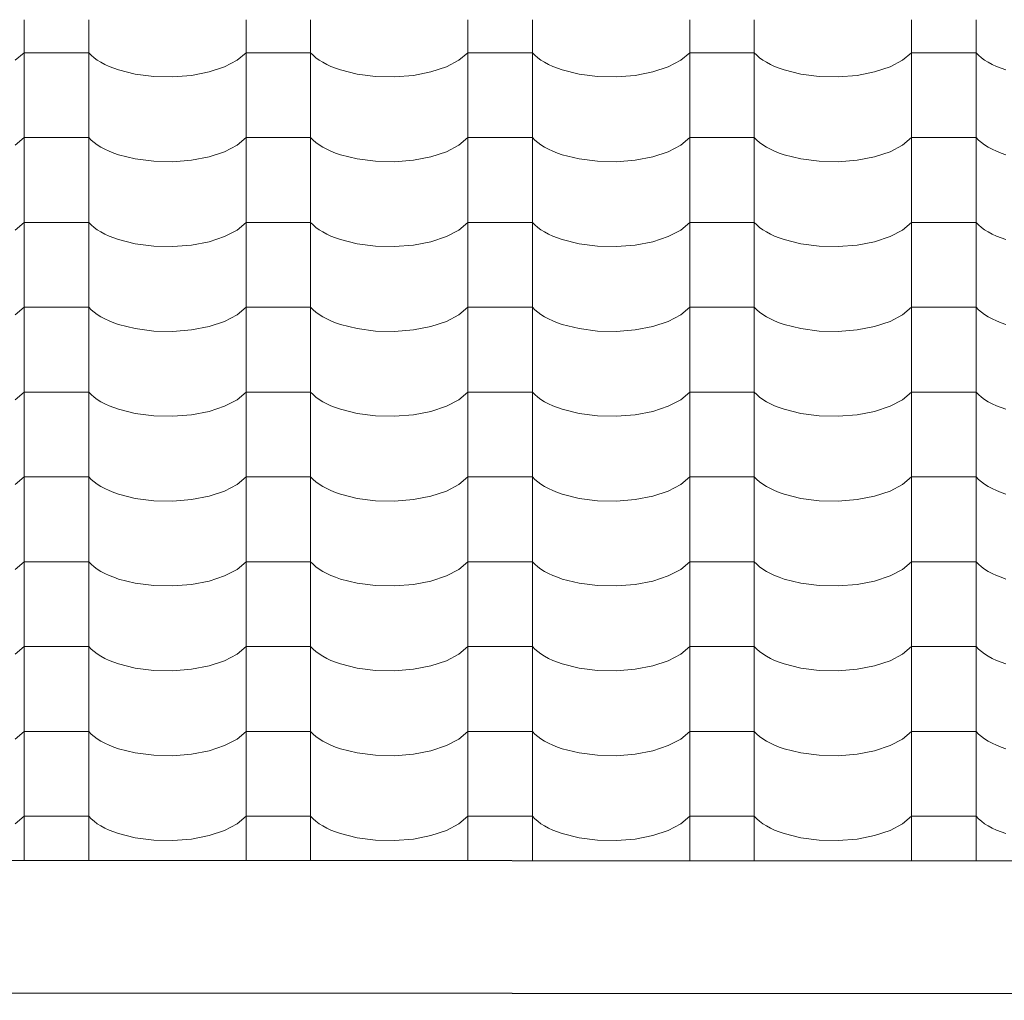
# Model space of a CAD drawing. Header units: millimetres. Extents: x -36478 to 31050, y -14815 to 11827.
# Tile 90 of 256: x -17560 to -16828, y 6985 to 7715. Entities that reach past the tile are written whole.
import ezdxf

# ---------------------------------------------------------------- set-up
doc = ezdxf.new("R2010")
doc.units = ezdxf.units.MM
doc.header["$MEASUREMENT"] = 0
doc.linetypes.add('Wipeout_Contour', pattern=[1000, 0, -1000])
doc.layers.add('Nové_Konstrukce - střechy a skořepiny', color=7, linetype='Continuous')
doc.layers.add('Nové_Výplně - Povrchové', color=7, linetype='Continuous')

# ---------------------------------------------------------------- blocks, each defined once
blk = doc.blocks.new('*X13')
at = {"layer": 'Nové_Výplně - Povrchové', "color": 21, "linetype": 'Continuous', "lineweight": 20, "true_color": 0xffaaaa}
for p, q in [((-17556.72, 7714.67), (-17556.72, 7651.79)), ((-17508.69, 7714.67), (-17508.69, 7651.79)), ((-17391.72, 7714.67), (-17391.72, 7651.79)), ((-17343.69, 7714.67), (-17343.69, 7651.79)), ((-17226.72, 7714.67), (-17226.72, 7651.79)), ((-17178.69, 7714.67), (-17178.69, 7651.79)), ((-17061.72, 7714.67), (-17061.72, 7651.79)), ((-17013.69, 7714.67), (-17013.69, 7651.79)), ((-16896.72, 7714.67), (-16896.72, 7651.79)), ((-16848.69, 7714.67), (-16848.69, 7651.79)), ((-17563.39, 7684.45), (-17556.72, 7690.14)), ((-17532.71, 7690.14), (-17556.72, 7690.14)), ((-17508.69, 7690.14), (-17532.71, 7690.14)), ((-17508.69, 7690.14), (-17506.86, 7688.25)), ((-17398.39, 7684.45), (-17391.72, 7690.14)), ((-17367.71, 7690.14), (-17391.72, 7690.14)), ((-17343.69, 7690.14), (-17367.71, 7690.14)), ((-17343.69, 7690.14), (-17341.86, 7688.25)), ((-17233.39, 7684.45), (-17226.72, 7690.14)), ((-17202.71, 7690.14), (-17226.72, 7690.14)), ((-17178.69, 7690.14), (-17202.71, 7690.14)), ((-17178.69, 7690.14), (-17176.86, 7688.25)), ((-17068.39, 7684.45), (-17061.72, 7690.14)), ((-17037.71, 7690.14), (-17061.72, 7690.14)), ((-17013.69, 7690.14), (-17037.71, 7690.14)), ((-17013.69, 7690.14), (-17011.86, 7688.25)), ((-16903.39, 7684.45), (-16896.72, 7690.14)), ((-16872.71, 7690.14), (-16896.72, 7690.14)), ((-16848.69, 7690.14), (-16872.71, 7690.14)), ((-16848.69, 7690.14), (-16846.86, 7688.25)), ((-17506.86, 7688.25), (-17504.74, 7686.42)), ((-17504.74, 7686.42), (-17502.34, 7684.66)), ((-17502.34, 7684.66), (-17499.65, 7682.99)), ((-17499.65, 7682.99), (-17496.71, 7681.41)), ((-17407.7, 7679.59), (-17398.39, 7684.45)), ((-17341.86, 7688.25), (-17339.74, 7686.42)), ((-17339.74, 7686.42), (-17337.34, 7684.66)), ((-17337.34, 7684.66), (-17334.65, 7682.99)), ((-17334.65, 7682.99), (-17331.71, 7681.41)), ((-17242.7, 7679.59), (-17233.39, 7684.45)), ((-17176.86, 7688.25), (-17174.74, 7686.42)), ((-17174.74, 7686.42), (-17172.34, 7684.66)), ((-17172.34, 7684.66), (-17169.65, 7682.99)), ((-17169.65, 7682.99), (-17166.71, 7681.41)), ((-17077.7, 7679.59), (-17068.39, 7684.45)), ((-17011.86, 7688.25), (-17009.74, 7686.42)), ((-17009.74, 7686.42), (-17007.34, 7684.66)), ((-17007.34, 7684.66), (-17004.65, 7682.99)), ((-17004.65, 7682.99), (-17001.71, 7681.41)), ((-16912.7, 7679.59), (-16903.39, 7684.45)), ((-16846.86, 7688.25), (-16844.74, 7686.42)), ((-16844.74, 7686.42), (-16842.34, 7684.66)), ((-16842.34, 7684.66), (-16839.65, 7682.99)), ((-16839.65, 7682.99), (-16836.71, 7681.41)), ((-17496.71, 7681.41), (-17493.53, 7679.93)), ((-17493.53, 7679.93), (-17490.12, 7678.56)), ((-17490.12, 7678.56), (-17486.5, 7677.31)), ((-17486.5, 7677.31), (-17474.05, 7674.21)), ((-17432.24, 7673.27), (-17419.18, 7675.79)), ((-17419.18, 7675.79), (-17407.7, 7679.59)), ((-17331.71, 7681.41), (-17328.53, 7679.93)), ((-17328.53, 7679.93), (-17325.12, 7678.56)), ((-17325.12, 7678.56), (-17321.5, 7677.31)), ((-17321.5, 7677.31), (-17309.05, 7674.21)), ((-17267.24, 7673.27), (-17254.18, 7675.79)), ((-17254.18, 7675.79), (-17242.7, 7679.59)), ((-17166.71, 7681.41), (-17163.53, 7679.93)), ((-17163.53, 7679.93), (-17160.12, 7678.56)), ((-17160.12, 7678.56), (-17156.5, 7677.31)), ((-17156.5, 7677.31), (-17144.05, 7674.21)), ((-17102.24, 7673.27), (-17089.18, 7675.79)), ((-17089.18, 7675.79), (-17077.7, 7679.59)), ((-17001.71, 7681.41), (-16998.53, 7679.93)), ((-16998.53, 7679.93), (-16995.12, 7678.56)), ((-16995.12, 7678.56), (-16991.5, 7677.31)), ((-16991.5, 7677.31), (-16979.05, 7674.21)), ((-16937.24, 7673.27), (-16924.18, 7675.79)), ((-16924.18, 7675.79), (-16912.7, 7679.59)), ((-16836.71, 7681.41), (-16833.53, 7679.93)), ((-16833.53, 7679.93), (-16830.12, 7678.56)), ((-16830.12, 7678.56), (-16826.5, 7677.31)), ((-17474.05, 7674.21), (-17460.39, 7672.45)), ((-17460.39, 7672.45), (-17446.21, 7672.13)), ((-17446.21, 7672.13), (-17432.24, 7673.27)), ((-17309.05, 7674.21), (-17295.39, 7672.45)), ((-17295.39, 7672.45), (-17281.21, 7672.13)), ((-17281.21, 7672.13), (-17267.24, 7673.27)), ((-17144.05, 7674.21), (-17130.39, 7672.45)), ((-17130.39, 7672.45), (-17116.21, 7672.13)), ((-17116.21, 7672.13), (-17102.24, 7673.27)), ((-16979.05, 7674.21), (-16965.39, 7672.45)), ((-16965.39, 7672.45), (-16951.21, 7672.13)), ((-16951.21, 7672.13), (-16937.24, 7673.27)), ((-17556.72, 7651.57), (-17556.72, 7588.69)), ((-17508.69, 7651.57), (-17508.69, 7588.69)), ((-17391.72, 7651.57), (-17391.72, 7588.69)), ((-17343.69, 7651.57), (-17343.69, 7588.69)), ((-17226.72, 7651.57), (-17226.72, 7588.69)), ((-17178.69, 7651.57), (-17178.69, 7588.69)), ((-17061.72, 7651.57), (-17061.72, 7588.69)), ((-17013.69, 7651.57), (-17013.69, 7588.69)), ((-16896.72, 7651.57), (-16896.72, 7588.69)), ((-16848.69, 7651.57), (-16848.69, 7588.69)), ((-17563.39, 7621.35), (-17556.72, 7627.04)), ((-17532.71, 7627.04), (-17556.72, 7627.04)), ((-17508.69, 7627.04), (-17532.71, 7627.04)), ((-17508.69, 7627.04), (-17506.86, 7625.14)), ((-17506.86, 7625.14), (-17504.74, 7623.31)), ((-17398.39, 7621.35), (-17391.72, 7627.04)), ((-17367.71, 7627.04), (-17391.72, 7627.04)), ((-17343.69, 7627.04), (-17367.71, 7627.04)), ((-17343.69, 7627.04), (-17341.86, 7625.14)), ((-17341.86, 7625.14), (-17339.74, 7623.31)), ((-17233.39, 7621.35), (-17226.72, 7627.04)), ((-17202.71, 7627.04), (-17226.72, 7627.04)), ((-17178.69, 7627.04), (-17202.71, 7627.04)), ((-17178.69, 7627.04), (-17176.86, 7625.14)), ((-17176.86, 7625.14), (-17174.74, 7623.31)), ((-17068.39, 7621.35), (-17061.72, 7627.04)), ((-17037.71, 7627.04), (-17061.72, 7627.04)), ((-17013.69, 7627.04), (-17037.71, 7627.04)), ((-17013.69, 7627.04), (-17011.86, 7625.14)), ((-17011.86, 7625.14), (-17009.74, 7623.31)), ((-16903.39, 7621.35), (-16896.72, 7627.04)), ((-16872.71, 7627.04), (-16896.72, 7627.04)), ((-16848.69, 7627.04), (-16872.71, 7627.04)), ((-16848.69, 7627.04), (-16846.86, 7625.14)), ((-16846.86, 7625.14), (-16844.74, 7623.31)), ((-17504.74, 7623.31), (-17502.34, 7621.56)), ((-17502.34, 7621.56), (-17499.65, 7619.89)), ((-17499.65, 7619.89), (-17496.71, 7618.31)), ((-17496.71, 7618.31), (-17493.53, 7616.83)), ((-17493.53, 7616.83), (-17490.12, 7615.46)), ((-17419.18, 7612.69), (-17407.7, 7616.48)), ((-17407.7, 7616.48), (-17398.39, 7621.35)), ((-17339.74, 7623.31), (-17337.34, 7621.56)), ((-17337.34, 7621.56), (-17334.65, 7619.89)), ((-17334.65, 7619.89), (-17331.71, 7618.31)), ((-17331.71, 7618.31), (-17328.53, 7616.83)), ((-17328.53, 7616.83), (-17325.12, 7615.46)), ((-17254.18, 7612.69), (-17242.7, 7616.48)), ((-17242.7, 7616.48), (-17233.39, 7621.35)), ((-17174.74, 7623.31), (-17172.34, 7621.56)), ((-17172.34, 7621.56), (-17169.65, 7619.89)), ((-17169.65, 7619.89), (-17166.71, 7618.31)), ((-17166.71, 7618.31), (-17163.53, 7616.83)), ((-17163.53, 7616.83), (-17160.12, 7615.46)), ((-17089.18, 7612.69), (-17077.7, 7616.48)), ((-17077.7, 7616.48), (-17068.39, 7621.35)), ((-17009.74, 7623.31), (-17007.34, 7621.56)), ((-17007.34, 7621.56), (-17004.65, 7619.89)), ((-17004.65, 7619.89), (-17001.71, 7618.31)), ((-17001.71, 7618.31), (-16998.53, 7616.83)), ((-16998.53, 7616.83), (-16995.12, 7615.46)), ((-16924.18, 7612.69), (-16912.7, 7616.48)), ((-16912.7, 7616.48), (-16903.39, 7621.35)), ((-16844.74, 7623.31), (-16842.34, 7621.56)), ((-16842.34, 7621.56), (-16839.65, 7619.89)), ((-16839.65, 7619.89), (-16836.71, 7618.31)), ((-16836.71, 7618.31), (-16833.53, 7616.83)), ((-16833.53, 7616.83), (-16830.12, 7615.46)), ((-17490.12, 7615.46), (-17486.5, 7614.2)), ((-17486.5, 7614.2), (-17474.05, 7611.1)), ((-17474.05, 7611.1), (-17460.39, 7609.35)), ((-17460.39, 7609.35), (-17446.21, 7609.03)), ((-17446.21, 7609.03), (-17432.24, 7610.16)), ((-17432.24, 7610.16), (-17419.18, 7612.69)), ((-17325.12, 7615.46), (-17321.5, 7614.2)), ((-17321.5, 7614.2), (-17309.05, 7611.1)), ((-17309.05, 7611.1), (-17295.39, 7609.35)), ((-17295.39, 7609.35), (-17281.21, 7609.03)), ((-17281.21, 7609.03), (-17267.24, 7610.16)), ((-17267.24, 7610.16), (-17254.18, 7612.69)), ((-17160.12, 7615.46), (-17156.5, 7614.2)), ((-17156.5, 7614.2), (-17144.05, 7611.1)), ((-17144.05, 7611.1), (-17130.39, 7609.35)), ((-17130.39, 7609.35), (-17116.21, 7609.03)), ((-17116.21, 7609.03), (-17102.24, 7610.16)), ((-17102.24, 7610.16), (-17089.18, 7612.69)), ((-16995.12, 7615.46), (-16991.5, 7614.2)), ((-16991.5, 7614.2), (-16979.05, 7611.1)), ((-16979.05, 7611.1), (-16965.39, 7609.35)), ((-16965.39, 7609.35), (-16951.21, 7609.03)), ((-16951.21, 7609.03), (-16937.24, 7610.16)), ((-16937.24, 7610.16), (-16924.18, 7612.69)), ((-16830.12, 7615.46), (-16826.5, 7614.2)), ((-17556.72, 7588.46), (-17556.72, 7525.59)), ((-17508.69, 7588.46), (-17508.69, 7525.59)), ((-17391.72, 7588.46), (-17391.72, 7525.59)), ((-17343.69, 7588.46), (-17343.69, 7525.59)), ((-17226.72, 7588.46), (-17226.72, 7525.59)), ((-17178.69, 7588.46), (-17178.69, 7525.59)), ((-17061.72, 7588.46), (-17061.72, 7525.59)), ((-17013.69, 7588.46), (-17013.69, 7525.59)), ((-16896.72, 7588.46), (-16896.72, 7525.59)), ((-16848.69, 7588.46), (-16848.69, 7525.59)), ((-17563.39, 7558.24), (-17556.72, 7563.93)), ((-17532.71, 7563.93), (-17556.72, 7563.93)), ((-17508.69, 7563.93), (-17532.71, 7563.93)), ((-17508.69, 7563.93), (-17506.86, 7562.04)), ((-17506.86, 7562.04), (-17504.74, 7560.21)), ((-17504.74, 7560.21), (-17502.34, 7558.45)), ((-17502.34, 7558.45), (-17499.65, 7556.78)), ((-17407.7, 7553.38), (-17398.39, 7558.24)), ((-17398.39, 7558.24), (-17391.72, 7563.93)), ((-17367.71, 7563.93), (-17391.72, 7563.93)), ((-17343.69, 7563.93), (-17367.71, 7563.93)), ((-17343.69, 7563.93), (-17341.86, 7562.04)), ((-17341.86, 7562.04), (-17339.74, 7560.21)), ((-17339.74, 7560.21), (-17337.34, 7558.45)), ((-17337.34, 7558.45), (-17334.65, 7556.78)), ((-17242.7, 7553.38), (-17233.39, 7558.24)), ((-17233.39, 7558.24), (-17226.72, 7563.93)), ((-17202.71, 7563.93), (-17226.72, 7563.93)), ((-17178.69, 7563.93), (-17202.71, 7563.93)), ((-17178.69, 7563.93), (-17176.86, 7562.04)), ((-17176.86, 7562.04), (-17174.74, 7560.21)), ((-17174.74, 7560.21), (-17172.34, 7558.45)), ((-17172.34, 7558.45), (-17169.65, 7556.78)), ((-17077.7, 7553.38), (-17068.39, 7558.24)), ((-17068.39, 7558.24), (-17061.72, 7563.93)), ((-17037.71, 7563.93), (-17061.72, 7563.93)), ((-17013.69, 7563.93), (-17037.71, 7563.93)), ((-17013.69, 7563.93), (-17011.86, 7562.04)), ((-17011.86, 7562.04), (-17009.74, 7560.21)), ((-17009.74, 7560.21), (-17007.34, 7558.45)), ((-17007.34, 7558.45), (-17004.65, 7556.78)), ((-16912.7, 7553.38), (-16903.39, 7558.24)), ((-16903.39, 7558.24), (-16896.72, 7563.93)), ((-16872.71, 7563.93), (-16896.72, 7563.93)), ((-16848.69, 7563.93), (-16872.71, 7563.93)), ((-16848.69, 7563.93), (-16846.86, 7562.04)), ((-16846.86, 7562.04), (-16844.74, 7560.21)), ((-16844.74, 7560.21), (-16842.34, 7558.45)), ((-16842.34, 7558.45), (-16839.65, 7556.78)), ((-17499.65, 7556.78), (-17496.71, 7555.2)), ((-17496.71, 7555.2), (-17493.53, 7553.72)), ((-17493.53, 7553.72), (-17490.12, 7552.35)), ((-17490.12, 7552.35), (-17486.5, 7551.1)), ((-17486.5, 7551.1), (-17474.05, 7548)), ((-17419.18, 7549.58), (-17407.7, 7553.38)), ((-17334.65, 7556.78), (-17331.71, 7555.2)), ((-17331.71, 7555.2), (-17328.53, 7553.72)), ((-17328.53, 7553.72), (-17325.12, 7552.35)), ((-17325.12, 7552.35), (-17321.5, 7551.1)), ((-17321.5, 7551.1), (-17309.05, 7548)), ((-17254.18, 7549.58), (-17242.7, 7553.38)), ((-17169.65, 7556.78), (-17166.71, 7555.2)), ((-17166.71, 7555.2), (-17163.53, 7553.72)), ((-17163.53, 7553.72), (-17160.12, 7552.35)), ((-17160.12, 7552.35), (-17156.5, 7551.1)), ((-17156.5, 7551.1), (-17144.05, 7548)), ((-17089.18, 7549.58), (-17077.7, 7553.38)), ((-17004.65, 7556.78), (-17001.71, 7555.2)), ((-17001.71, 7555.2), (-16998.53, 7553.72)), ((-16998.53, 7553.72), (-16995.12, 7552.35)), ((-16995.12, 7552.35), (-16991.5, 7551.1)), ((-16991.5, 7551.1), (-16979.05, 7548)), ((-16924.18, 7549.58), (-16912.7, 7553.38)), ((-16839.65, 7556.78), (-16836.71, 7555.2)), ((-16836.71, 7555.2), (-16833.53, 7553.72)), ((-16833.53, 7553.72), (-16830.12, 7552.35)), ((-16830.12, 7552.35), (-16826.5, 7551.1)), ((-17474.05, 7548), (-17460.39, 7546.24)), ((-17460.39, 7546.24), (-17446.21, 7545.92)), ((-17446.21, 7545.92), (-17432.24, 7547.06)), ((-17432.24, 7547.06), (-17419.18, 7549.58)), ((-17309.05, 7548), (-17295.39, 7546.24)), ((-17295.39, 7546.24), (-17281.21, 7545.92)), ((-17281.21, 7545.92), (-17267.24, 7547.06)), ((-17267.24, 7547.06), (-17254.18, 7549.58)), ((-17144.05, 7548), (-17130.39, 7546.24)), ((-17130.39, 7546.24), (-17116.21, 7545.92)), ((-17116.21, 7545.92), (-17102.24, 7547.06)), ((-17102.24, 7547.06), (-17089.18, 7549.58)), ((-16979.05, 7548), (-16965.39, 7546.24)), ((-16965.39, 7546.24), (-16951.21, 7545.92)), ((-16951.21, 7545.92), (-16937.24, 7547.06)), ((-16937.24, 7547.06), (-16924.18, 7549.58)), ((-17556.72, 7525.36), (-17556.72, 7462.48)), ((-17508.69, 7525.36), (-17508.69, 7462.48)), ((-17391.72, 7525.36), (-17391.72, 7462.48)), ((-17343.69, 7525.36), (-17343.69, 7462.48)), ((-17226.72, 7525.36), (-17226.72, 7462.48)), ((-17178.69, 7525.36), (-17178.69, 7462.48)), ((-17061.72, 7525.36), (-17061.72, 7462.48)), ((-17013.69, 7525.36), (-17013.69, 7462.48)), ((-16896.72, 7525.36), (-16896.72, 7462.48)), ((-16848.69, 7525.36), (-16848.69, 7462.48)), ((-17563.39, 7495.14), (-17556.72, 7500.83)), ((-17532.71, 7500.83), (-17556.72, 7500.83)), ((-17508.69, 7500.83), (-17532.71, 7500.83)), ((-17508.69, 7500.83), (-17506.86, 7498.93)), ((-17398.39, 7495.14), (-17391.72, 7500.83)), ((-17367.71, 7500.83), (-17391.72, 7500.83)), ((-17343.69, 7500.83), (-17367.71, 7500.83)), ((-17343.69, 7500.83), (-17341.86, 7498.93)), ((-17233.39, 7495.14), (-17226.72, 7500.83)), ((-17202.71, 7500.83), (-17226.72, 7500.83)), ((-17178.69, 7500.83), (-17202.71, 7500.83)), ((-17178.69, 7500.83), (-17176.86, 7498.93)), ((-17068.39, 7495.14), (-17061.72, 7500.83)), ((-17037.71, 7500.83), (-17061.72, 7500.83)), ((-17013.69, 7500.83), (-17037.71, 7500.83)), ((-17013.69, 7500.83), (-17011.86, 7498.93)), ((-16903.39, 7495.14), (-16896.72, 7500.83)), ((-16872.71, 7500.83), (-16896.72, 7500.83)), ((-16848.69, 7500.83), (-16872.71, 7500.83)), ((-16848.69, 7500.83), (-16846.86, 7498.93)), ((-17506.86, 7498.93), (-17504.74, 7497.1)), ((-17504.74, 7497.1), (-17502.34, 7495.35)), ((-17502.34, 7495.35), (-17499.65, 7493.68)), ((-17499.65, 7493.68), (-17496.71, 7492.1)), ((-17496.71, 7492.1), (-17493.53, 7490.62)), ((-17407.7, 7490.27), (-17398.39, 7495.14)), ((-17341.86, 7498.93), (-17339.74, 7497.1)), ((-17339.74, 7497.1), (-17337.34, 7495.35)), ((-17337.34, 7495.35), (-17334.65, 7493.68)), ((-17334.65, 7493.68), (-17331.71, 7492.1)), ((-17331.71, 7492.1), (-17328.53, 7490.62)), ((-17242.7, 7490.27), (-17233.39, 7495.14)), ((-17176.86, 7498.93), (-17174.74, 7497.1)), ((-17174.74, 7497.1), (-17172.34, 7495.35)), ((-17172.34, 7495.35), (-17169.65, 7493.68)), ((-17169.65, 7493.68), (-17166.71, 7492.1)), ((-17166.71, 7492.1), (-17163.53, 7490.62)), ((-17077.7, 7490.27), (-17068.39, 7495.14)), ((-17011.86, 7498.93), (-17009.74, 7497.1)), ((-17009.74, 7497.1), (-17007.34, 7495.35)), ((-17007.34, 7495.35), (-17004.65, 7493.68)), ((-17004.65, 7493.68), (-17001.71, 7492.1)), ((-17001.71, 7492.1), (-16998.53, 7490.62)), ((-16912.7, 7490.27), (-16903.39, 7495.14)), ((-16846.86, 7498.93), (-16844.74, 7497.1)), ((-16844.74, 7497.1), (-16842.34, 7495.35)), ((-16842.34, 7495.35), (-16839.65, 7493.68)), ((-16839.65, 7493.68), (-16836.71, 7492.1)), ((-16836.71, 7492.1), (-16833.53, 7490.62)), ((-17493.53, 7490.62), (-17490.12, 7489.25)), ((-17490.12, 7489.25), (-17486.5, 7488)), ((-17486.5, 7488), (-17474.05, 7484.89)), ((-17474.05, 7484.89), (-17460.39, 7483.14)), ((-17432.24, 7483.95), (-17419.18, 7486.48)), ((-17419.18, 7486.48), (-17407.7, 7490.27)), ((-17328.53, 7490.62), (-17325.12, 7489.25)), ((-17325.12, 7489.25), (-17321.5, 7488)), ((-17321.5, 7488), (-17309.05, 7484.89)), ((-17309.05, 7484.89), (-17295.39, 7483.14)), ((-17267.24, 7483.95), (-17254.18, 7486.48)), ((-17254.18, 7486.48), (-17242.7, 7490.27)), ((-17163.53, 7490.62), (-17160.12, 7489.25)), ((-17160.12, 7489.25), (-17156.5, 7488)), ((-17156.5, 7488), (-17144.05, 7484.89)), ((-17144.05, 7484.89), (-17130.39, 7483.14)), ((-17102.24, 7483.95), (-17089.18, 7486.48)), ((-17089.18, 7486.48), (-17077.7, 7490.27)), ((-16998.53, 7490.62), (-16995.12, 7489.25)), ((-16995.12, 7489.25), (-16991.5, 7488)), ((-16991.5, 7488), (-16979.05, 7484.89)), ((-16979.05, 7484.89), (-16965.39, 7483.14)), ((-16937.24, 7483.95), (-16924.18, 7486.48)), ((-16924.18, 7486.48), (-16912.7, 7490.27)), ((-16833.53, 7490.62), (-16830.12, 7489.25)), ((-16830.12, 7489.25), (-16826.5, 7488)), ((-17460.39, 7483.14), (-17446.21, 7482.82)), ((-17446.21, 7482.82), (-17432.24, 7483.95)), ((-17295.39, 7483.14), (-17281.21, 7482.82)), ((-17281.21, 7482.82), (-17267.24, 7483.95)), ((-17130.39, 7483.14), (-17116.21, 7482.82)), ((-17116.21, 7482.82), (-17102.24, 7483.95)), ((-16965.39, 7483.14), (-16951.21, 7482.82)), ((-16951.21, 7482.82), (-16937.24, 7483.95)), ((-17556.72, 7462.25), (-17556.72, 7399.38)), ((-17508.69, 7462.25), (-17508.69, 7399.38)), ((-17391.72, 7462.25), (-17391.72, 7399.38)), ((-17343.69, 7462.25), (-17343.69, 7399.38)), ((-17226.72, 7462.25), (-17226.72, 7399.38)), ((-17178.69, 7462.25), (-17178.69, 7399.38)), ((-17061.72, 7462.25), (-17061.72, 7399.38)), ((-17013.69, 7462.25), (-17013.69, 7399.38)), ((-16896.72, 7462.25), (-16896.72, 7399.38)), ((-16848.69, 7462.25), (-16848.69, 7399.38)), ((-17563.39, 7432.03), (-17556.72, 7437.72)), ((-17532.71, 7437.72), (-17556.72, 7437.72)), ((-17508.69, 7437.72), (-17532.71, 7437.72)), ((-17508.69, 7437.72), (-17506.86, 7435.83)), ((-17506.86, 7435.83), (-17504.74, 7434)), ((-17504.74, 7434), (-17502.34, 7432.24)), ((-17398.39, 7432.03), (-17391.72, 7437.72)), ((-17367.71, 7437.72), (-17391.72, 7437.72)), ((-17343.69, 7437.72), (-17367.71, 7437.72)), ((-17343.69, 7437.72), (-17341.86, 7435.83)), ((-17341.86, 7435.83), (-17339.74, 7434)), ((-17339.74, 7434), (-17337.34, 7432.24)), ((-17233.39, 7432.03), (-17226.72, 7437.72)), ((-17202.71, 7437.72), (-17226.72, 7437.72)), ((-17178.69, 7437.72), (-17202.71, 7437.72)), ((-17178.69, 7437.72), (-17176.86, 7435.83)), ((-17176.86, 7435.83), (-17174.74, 7434)), ((-17174.74, 7434), (-17172.34, 7432.24)), ((-17068.39, 7432.03), (-17061.72, 7437.72)), ((-17037.71, 7437.72), (-17061.72, 7437.72)), ((-17013.69, 7437.72), (-17037.71, 7437.72)), ((-17013.69, 7437.72), (-17011.86, 7435.83)), ((-17011.86, 7435.83), (-17009.74, 7434)), ((-17009.74, 7434), (-17007.34, 7432.24)), ((-16903.39, 7432.03), (-16896.72, 7437.72)), ((-16872.71, 7437.72), (-16896.72, 7437.72)), ((-16848.69, 7437.72), (-16872.71, 7437.72)), ((-16848.69, 7437.72), (-16846.86, 7435.83)), ((-16846.86, 7435.83), (-16844.74, 7434)), ((-16844.74, 7434), (-16842.34, 7432.24)), ((-17502.34, 7432.24), (-17499.65, 7430.57)), ((-17499.65, 7430.57), (-17496.71, 7428.99)), ((-17496.71, 7428.99), (-17493.53, 7427.51)), ((-17493.53, 7427.51), (-17490.12, 7426.14)), ((-17490.12, 7426.14), (-17486.5, 7424.89)), ((-17419.18, 7423.37), (-17407.7, 7427.17)), ((-17407.7, 7427.17), (-17398.39, 7432.03)), ((-17337.34, 7432.24), (-17334.65, 7430.57)), ((-17334.65, 7430.57), (-17331.71, 7428.99)), ((-17331.71, 7428.99), (-17328.53, 7427.51)), ((-17328.53, 7427.51), (-17325.12, 7426.14)), ((-17325.12, 7426.14), (-17321.5, 7424.89)), ((-17254.18, 7423.37), (-17242.7, 7427.17)), ((-17242.7, 7427.17), (-17233.39, 7432.03)), ((-17172.34, 7432.24), (-17169.65, 7430.57)), ((-17169.65, 7430.57), (-17166.71, 7428.99)), ((-17166.71, 7428.99), (-17163.53, 7427.51)), ((-17163.53, 7427.51), (-17160.12, 7426.14)), ((-17160.12, 7426.14), (-17156.5, 7424.89)), ((-17089.18, 7423.37), (-17077.7, 7427.17)), ((-17077.7, 7427.17), (-17068.39, 7432.03)), ((-17007.34, 7432.24), (-17004.65, 7430.57)), ((-17004.65, 7430.57), (-17001.71, 7428.99)), ((-17001.71, 7428.99), (-16998.53, 7427.51)), ((-16998.53, 7427.51), (-16995.12, 7426.14)), ((-16995.12, 7426.14), (-16991.5, 7424.89)), ((-16924.18, 7423.37), (-16912.7, 7427.17)), ((-16912.7, 7427.17), (-16903.39, 7432.03)), ((-16842.34, 7432.24), (-16839.65, 7430.57)), ((-16839.65, 7430.57), (-16836.71, 7428.99)), ((-16836.71, 7428.99), (-16833.53, 7427.51)), ((-16833.53, 7427.51), (-16830.12, 7426.14)), ((-16830.12, 7426.14), (-16826.5, 7424.89)), ((-17486.5, 7424.89), (-17474.05, 7421.79)), ((-17474.05, 7421.79), (-17460.39, 7420.03)), ((-17460.39, 7420.03), (-17446.21, 7419.71)), ((-17446.21, 7419.71), (-17432.24, 7420.85)), ((-17432.24, 7420.85), (-17419.18, 7423.37)), ((-17321.5, 7424.89), (-17309.05, 7421.79)), ((-17309.05, 7421.79), (-17295.39, 7420.03)), ((-17295.39, 7420.03), (-17281.21, 7419.71)), ((-17281.21, 7419.71), (-17267.24, 7420.85)), ((-17267.24, 7420.85), (-17254.18, 7423.37)), ((-17156.5, 7424.89), (-17144.05, 7421.79)), ((-17144.05, 7421.79), (-17130.39, 7420.03)), ((-17130.39, 7420.03), (-17116.21, 7419.71)), ((-17116.21, 7419.71), (-17102.24, 7420.85)), ((-17102.24, 7420.85), (-17089.18, 7423.37)), ((-16991.5, 7424.89), (-16979.05, 7421.79)), ((-16979.05, 7421.79), (-16965.39, 7420.03)), ((-16965.39, 7420.03), (-16951.21, 7419.71)), ((-16951.21, 7419.71), (-16937.24, 7420.85)), ((-16937.24, 7420.85), (-16924.18, 7423.37)), ((-17556.72, 7399.15), (-17556.72, 7336.27)), ((-17508.69, 7399.15), (-17508.69, 7336.27)), ((-17391.72, 7399.15), (-17391.72, 7336.27)), ((-17343.69, 7399.15), (-17343.69, 7336.27)), ((-17226.72, 7399.15), (-17226.72, 7336.27)), ((-17178.69, 7399.15), (-17178.69, 7336.27)), ((-17061.72, 7399.15), (-17061.72, 7336.27)), ((-17013.69, 7399.15), (-17013.69, 7336.27)), ((-16896.72, 7399.15), (-16896.72, 7336.27)), ((-16848.69, 7399.15), (-16848.69, 7336.27)), ((-17563.39, 7368.93), (-17556.72, 7374.62)), ((-17532.71, 7374.62), (-17556.72, 7374.62)), ((-17508.69, 7374.62), (-17532.71, 7374.62)), ((-17508.69, 7374.62), (-17506.86, 7372.72)), ((-17506.86, 7372.72), (-17504.74, 7370.89)), ((-17504.74, 7370.89), (-17502.34, 7369.14)), ((-17502.34, 7369.14), (-17499.65, 7367.47)), ((-17499.65, 7367.47), (-17496.71, 7365.89)), ((-17407.7, 7364.06), (-17398.39, 7368.93)), ((-17398.39, 7368.93), (-17391.72, 7374.62)), ((-17367.71, 7374.62), (-17391.72, 7374.62)), ((-17343.69, 7374.62), (-17367.71, 7374.62)), ((-17343.69, 7374.62), (-17341.86, 7372.72)), ((-17341.86, 7372.72), (-17339.74, 7370.89)), ((-17339.74, 7370.89), (-17337.34, 7369.14)), ((-17337.34, 7369.14), (-17334.65, 7367.47)), ((-17334.65, 7367.47), (-17331.71, 7365.89)), ((-17242.7, 7364.06), (-17233.39, 7368.93)), ((-17233.39, 7368.93), (-17226.72, 7374.62)), ((-17202.71, 7374.62), (-17226.72, 7374.62)), ((-17178.69, 7374.62), (-17202.71, 7374.62)), ((-17178.69, 7374.62), (-17176.86, 7372.72)), ((-17176.86, 7372.72), (-17174.74, 7370.89)), ((-17174.74, 7370.89), (-17172.34, 7369.14)), ((-17172.34, 7369.14), (-17169.65, 7367.47)), ((-17169.65, 7367.47), (-17166.71, 7365.89)), ((-17077.7, 7364.06), (-17068.39, 7368.93)), ((-17068.39, 7368.93), (-17061.72, 7374.62)), ((-17037.71, 7374.62), (-17061.72, 7374.62)), ((-17013.69, 7374.62), (-17037.71, 7374.62)), ((-17013.69, 7374.62), (-17011.86, 7372.72)), ((-17011.86, 7372.72), (-17009.74, 7370.89)), ((-17009.74, 7370.89), (-17007.34, 7369.14)), ((-17007.34, 7369.14), (-17004.65, 7367.47)), ((-17004.65, 7367.47), (-17001.71, 7365.89)), ((-16912.7, 7364.06), (-16903.39, 7368.93)), ((-16903.39, 7368.93), (-16896.72, 7374.62)), ((-16872.71, 7374.62), (-16896.72, 7374.62)), ((-16848.69, 7374.62), (-16872.71, 7374.62)), ((-16848.69, 7374.62), (-16846.86, 7372.72)), ((-16846.86, 7372.72), (-16844.74, 7370.89)), ((-16844.74, 7370.89), (-16842.34, 7369.14)), ((-16842.34, 7369.14), (-16839.65, 7367.47)), ((-16839.65, 7367.47), (-16836.71, 7365.89)), ((-17496.71, 7365.89), (-17493.53, 7364.41)), ((-17493.53, 7364.41), (-17490.12, 7363.04)), ((-17490.12, 7363.04), (-17486.5, 7361.79)), ((-17486.5, 7361.79), (-17474.05, 7358.68)), ((-17432.24, 7357.74), (-17419.18, 7360.27)), ((-17419.18, 7360.27), (-17407.7, 7364.06)), ((-17331.71, 7365.89), (-17328.53, 7364.41)), ((-17328.53, 7364.41), (-17325.12, 7363.04)), ((-17325.12, 7363.04), (-17321.5, 7361.79)), ((-17321.5, 7361.79), (-17309.05, 7358.68)), ((-17267.24, 7357.74), (-17254.18, 7360.27)), ((-17254.18, 7360.27), (-17242.7, 7364.06)), ((-17166.71, 7365.89), (-17163.53, 7364.41)), ((-17163.53, 7364.41), (-17160.12, 7363.04)), ((-17160.12, 7363.04), (-17156.5, 7361.79)), ((-17156.5, 7361.79), (-17144.05, 7358.68)), ((-17102.24, 7357.74), (-17089.18, 7360.27)), ((-17089.18, 7360.27), (-17077.7, 7364.06)), ((-17001.71, 7365.89), (-16998.53, 7364.41)), ((-16998.53, 7364.41), (-16995.12, 7363.04)), ((-16995.12, 7363.04), (-16991.5, 7361.79)), ((-16991.5, 7361.79), (-16979.05, 7358.68)), ((-16937.24, 7357.74), (-16924.18, 7360.27)), ((-16924.18, 7360.27), (-16912.7, 7364.06)), ((-16836.71, 7365.89), (-16833.53, 7364.41)), ((-16833.53, 7364.41), (-16830.12, 7363.04)), ((-16830.12, 7363.04), (-16826.5, 7361.79)), ((-17474.05, 7358.68), (-17460.39, 7356.93)), ((-17460.39, 7356.93), (-17446.21, 7356.61)), ((-17446.21, 7356.61), (-17432.24, 7357.74)), ((-17309.05, 7358.68), (-17295.39, 7356.93)), ((-17295.39, 7356.93), (-17281.21, 7356.61)), ((-17281.21, 7356.61), (-17267.24, 7357.74)), ((-17144.05, 7358.68), (-17130.39, 7356.93)), ((-17130.39, 7356.93), (-17116.21, 7356.61)), ((-17116.21, 7356.61), (-17102.24, 7357.74)), ((-16979.05, 7358.68), (-16965.39, 7356.93)), ((-16965.39, 7356.93), (-16951.21, 7356.61)), ((-16951.21, 7356.61), (-16937.24, 7357.74)), ((-17556.72, 7336.04), (-17556.72, 7273.17)), ((-17508.69, 7336.04), (-17508.69, 7273.17)), ((-17391.72, 7336.04), (-17391.72, 7273.17)), ((-17343.69, 7336.04), (-17343.69, 7273.17)), ((-17226.72, 7336.04), (-17226.72, 7273.17)), ((-17178.69, 7336.04), (-17178.69, 7273.17)), ((-17061.72, 7336.04), (-17061.72, 7273.17)), ((-17013.69, 7336.04), (-17013.69, 7273.17)), ((-16896.72, 7336.04), (-16896.72, 7273.17)), ((-16848.69, 7336.04), (-16848.69, 7273.17)), ((-17563.39, 7305.82), (-17556.72, 7311.51)), ((-17532.71, 7311.51), (-17556.72, 7311.51)), ((-17508.69, 7311.51), (-17532.71, 7311.51)), ((-17508.69, 7311.51), (-17506.86, 7309.62)), ((-17506.86, 7309.62), (-17504.74, 7307.79)), ((-17398.39, 7305.82), (-17391.72, 7311.51)), ((-17367.71, 7311.51), (-17391.72, 7311.51)), ((-17343.69, 7311.51), (-17367.71, 7311.51)), ((-17343.69, 7311.51), (-17341.86, 7309.62)), ((-17341.86, 7309.62), (-17339.74, 7307.79)), ((-17233.39, 7305.82), (-17226.72, 7311.51)), ((-17202.71, 7311.51), (-17226.72, 7311.51)), ((-17178.69, 7311.51), (-17202.71, 7311.51)), ((-17178.69, 7311.51), (-17176.86, 7309.62)), ((-17176.86, 7309.62), (-17174.74, 7307.79)), ((-17068.39, 7305.82), (-17061.72, 7311.51)), ((-17037.71, 7311.51), (-17061.72, 7311.51)), ((-17013.69, 7311.51), (-17037.71, 7311.51)), ((-17013.69, 7311.51), (-17011.86, 7309.62)), ((-17011.86, 7309.62), (-17009.74, 7307.79)), ((-16903.39, 7305.82), (-16896.72, 7311.51)), ((-16872.71, 7311.51), (-16896.72, 7311.51)), ((-16848.69, 7311.51), (-16872.71, 7311.51)), ((-16848.69, 7311.51), (-16846.86, 7309.62)), ((-16846.86, 7309.62), (-16844.74, 7307.79)), ((-17504.74, 7307.79), (-17502.34, 7306.03)), ((-17502.34, 7306.03), (-17499.65, 7304.36)), ((-17499.65, 7304.36), (-17496.71, 7302.78)), ((-17496.71, 7302.78), (-17493.53, 7301.3)), ((-17407.7, 7300.96), (-17398.39, 7305.82)), ((-17339.74, 7307.79), (-17337.34, 7306.03)), ((-17337.34, 7306.03), (-17334.65, 7304.36)), ((-17334.65, 7304.36), (-17331.71, 7302.78)), ((-17331.71, 7302.78), (-17328.53, 7301.3)), ((-17242.7, 7300.96), (-17233.39, 7305.82)), ((-17174.74, 7307.79), (-17172.34, 7306.03)), ((-17172.34, 7306.03), (-17169.65, 7304.36)), ((-17169.65, 7304.36), (-17166.71, 7302.78)), ((-17166.71, 7302.78), (-17163.53, 7301.3)), ((-17077.7, 7300.96), (-17068.39, 7305.82)), ((-17009.74, 7307.79), (-17007.34, 7306.03)), ((-17007.34, 7306.03), (-17004.65, 7304.36)), ((-17004.65, 7304.36), (-17001.71, 7302.78)), ((-17001.71, 7302.78), (-16998.53, 7301.3)), ((-16912.7, 7300.96), (-16903.39, 7305.82)), ((-16844.74, 7307.79), (-16842.34, 7306.03)), ((-16842.34, 7306.03), (-16839.65, 7304.36)), ((-16839.65, 7304.36), (-16836.71, 7302.78)), ((-16836.71, 7302.78), (-16833.53, 7301.3)), ((-17493.53, 7301.3), (-17490.12, 7299.94)), ((-17490.12, 7299.94), (-17486.5, 7298.68)), ((-17486.5, 7298.68), (-17474.05, 7295.58)), ((-17474.05, 7295.58), (-17460.39, 7293.82)), ((-17446.21, 7293.5), (-17432.24, 7294.64)), ((-17432.24, 7294.64), (-17419.18, 7297.16)), ((-17419.18, 7297.16), (-17407.7, 7300.96)), ((-17328.53, 7301.3), (-17325.12, 7299.94)), ((-17325.12, 7299.94), (-17321.5, 7298.68)), ((-17321.5, 7298.68), (-17309.05, 7295.58)), ((-17309.05, 7295.58), (-17295.39, 7293.82)), ((-17281.21, 7293.5), (-17267.24, 7294.64)), ((-17267.24, 7294.64), (-17254.18, 7297.16)), ((-17254.18, 7297.16), (-17242.7, 7300.96)), ((-17163.53, 7301.3), (-17160.12, 7299.94)), ((-17160.12, 7299.94), (-17156.5, 7298.68)), ((-17156.5, 7298.68), (-17144.05, 7295.58)), ((-17144.05, 7295.58), (-17130.39, 7293.82)), ((-17116.21, 7293.5), (-17102.24, 7294.64)), ((-17102.24, 7294.64), (-17089.18, 7297.16)), ((-17089.18, 7297.16), (-17077.7, 7300.96)), ((-16998.53, 7301.3), (-16995.12, 7299.94)), ((-16995.12, 7299.94), (-16991.5, 7298.68)), ((-16991.5, 7298.68), (-16979.05, 7295.58)), ((-16979.05, 7295.58), (-16965.39, 7293.82)), ((-16951.21, 7293.5), (-16937.24, 7294.64)), ((-16937.24, 7294.64), (-16924.18, 7297.16)), ((-16924.18, 7297.16), (-16912.7, 7300.96)), ((-16833.53, 7301.3), (-16830.12, 7299.94)), ((-16830.12, 7299.94), (-16826.5, 7298.68)), ((-17460.39, 7293.82), (-17446.21, 7293.5)), ((-17295.39, 7293.82), (-17281.21, 7293.5)), ((-17130.39, 7293.82), (-17116.21, 7293.5)), ((-16965.39, 7293.82), (-16951.21, 7293.5)), ((-17556.72, 7272.94), (-17556.72, 7210.06)), ((-17508.69, 7272.94), (-17508.69, 7210.06)), ((-17391.72, 7272.94), (-17391.72, 7210.06)), ((-17343.69, 7272.94), (-17343.69, 7210.06)), ((-17226.72, 7272.94), (-17226.72, 7210.06)), ((-17178.69, 7272.94), (-17178.69, 7210.06)), ((-17061.72, 7272.94), (-17061.72, 7210.06)), ((-17013.69, 7272.94), (-17013.69, 7210.06)), ((-16896.72, 7272.94), (-16896.72, 7210.06)), ((-16848.69, 7272.94), (-16848.69, 7210.06)), ((-17563.39, 7242.72), (-17556.72, 7248.41)), ((-17532.71, 7248.41), (-17556.72, 7248.41)), ((-17508.69, 7248.41), (-17532.71, 7248.41)), ((-17508.69, 7248.41), (-17506.86, 7246.51)), ((-17506.86, 7246.51), (-17504.74, 7244.68)), ((-17504.74, 7244.68), (-17502.34, 7242.93)), ((-17502.34, 7242.93), (-17499.65, 7241.26)), ((-17398.39, 7242.72), (-17391.72, 7248.41)), ((-17367.71, 7248.41), (-17391.72, 7248.41)), ((-17343.69, 7248.41), (-17367.71, 7248.41)), ((-17343.69, 7248.41), (-17341.86, 7246.51)), ((-17341.86, 7246.51), (-17339.74, 7244.68)), ((-17339.74, 7244.68), (-17337.34, 7242.93)), ((-17337.34, 7242.93), (-17334.65, 7241.26)), ((-17233.39, 7242.72), (-17226.72, 7248.41)), ((-17202.71, 7248.41), (-17226.72, 7248.41)), ((-17178.69, 7248.41), (-17202.71, 7248.41)), ((-17178.69, 7248.41), (-17176.86, 7246.51)), ((-17176.86, 7246.51), (-17174.74, 7244.68)), ((-17174.74, 7244.68), (-17172.34, 7242.93)), ((-17172.34, 7242.93), (-17169.65, 7241.26)), ((-17068.39, 7242.72), (-17061.72, 7248.41)), ((-17037.71, 7248.41), (-17061.72, 7248.41)), ((-17013.69, 7248.41), (-17037.71, 7248.41)), ((-17013.69, 7248.41), (-17011.86, 7246.51)), ((-17011.86, 7246.51), (-17009.74, 7244.68)), ((-17009.74, 7244.68), (-17007.34, 7242.93)), ((-17007.34, 7242.93), (-17004.65, 7241.26)), ((-16903.39, 7242.72), (-16896.72, 7248.41)), ((-16872.71, 7248.41), (-16896.72, 7248.41)), ((-16848.69, 7248.41), (-16872.71, 7248.41)), ((-16848.69, 7248.41), (-16846.86, 7246.51)), ((-16846.86, 7246.51), (-16844.74, 7244.68)), ((-16844.74, 7244.68), (-16842.34, 7242.93)), ((-16842.34, 7242.93), (-16839.65, 7241.26)), ((-17499.65, 7241.26), (-17496.71, 7239.68)), ((-17496.71, 7239.68), (-17493.53, 7238.2)), ((-17493.53, 7238.2), (-17490.12, 7236.83)), ((-17490.12, 7236.83), (-17486.5, 7235.58)), ((-17419.18, 7234.06), (-17407.7, 7237.85)), ((-17407.7, 7237.85), (-17398.39, 7242.72)), ((-17334.65, 7241.26), (-17331.71, 7239.68)), ((-17331.71, 7239.68), (-17328.53, 7238.2)), ((-17328.53, 7238.2), (-17325.12, 7236.83)), ((-17325.12, 7236.83), (-17321.5, 7235.58)), ((-17254.18, 7234.06), (-17242.7, 7237.85)), ((-17242.7, 7237.85), (-17233.39, 7242.72)), ((-17169.65, 7241.26), (-17166.71, 7239.68)), ((-17166.71, 7239.68), (-17163.53, 7238.2)), ((-17163.53, 7238.2), (-17160.12, 7236.83)), ((-17160.12, 7236.83), (-17156.5, 7235.58)), ((-17089.18, 7234.06), (-17077.7, 7237.85)), ((-17077.7, 7237.85), (-17068.39, 7242.72)), ((-17004.65, 7241.26), (-17001.71, 7239.68)), ((-17001.71, 7239.68), (-16998.53, 7238.2)), ((-16998.53, 7238.2), (-16995.12, 7236.83)), ((-16995.12, 7236.83), (-16991.5, 7235.58)), ((-16924.18, 7234.06), (-16912.7, 7237.85)), ((-16912.7, 7237.85), (-16903.39, 7242.72)), ((-16839.65, 7241.26), (-16836.71, 7239.68)), ((-16836.71, 7239.68), (-16833.53, 7238.2)), ((-16833.53, 7238.2), (-16830.12, 7236.83)), ((-16830.12, 7236.83), (-16826.5, 7235.58)), ((-17486.5, 7235.58), (-17474.05, 7232.47)), ((-17474.05, 7232.47), (-17460.39, 7230.72)), ((-17460.39, 7230.72), (-17446.21, 7230.4)), ((-17446.21, 7230.4), (-17432.24, 7231.53)), ((-17432.24, 7231.53), (-17419.18, 7234.06)), ((-17321.5, 7235.58), (-17309.05, 7232.47)), ((-17309.05, 7232.47), (-17295.39, 7230.72)), ((-17295.39, 7230.72), (-17281.21, 7230.4)), ((-17281.21, 7230.4), (-17267.24, 7231.53)), ((-17267.24, 7231.53), (-17254.18, 7234.06)), ((-17156.5, 7235.58), (-17144.05, 7232.47)), ((-17144.05, 7232.47), (-17130.39, 7230.72)), ((-17130.39, 7230.72), (-17116.21, 7230.4)), ((-17116.21, 7230.4), (-17102.24, 7231.53)), ((-17102.24, 7231.53), (-17089.18, 7234.06)), ((-16991.5, 7235.58), (-16979.05, 7232.47)), ((-16979.05, 7232.47), (-16965.39, 7230.72)), ((-16965.39, 7230.72), (-16951.21, 7230.4)), ((-16951.21, 7230.4), (-16937.24, 7231.53)), ((-16937.24, 7231.53), (-16924.18, 7234.06)), ((-17556.72, 7209.84), (-17556.72, 7146.96)), ((-17508.69, 7209.84), (-17508.69, 7146.96)), ((-17391.72, 7209.84), (-17391.72, 7146.96)), ((-17343.69, 7209.84), (-17343.69, 7146.96)), ((-17226.72, 7209.84), (-17226.72, 7146.96)), ((-17178.69, 7209.84), (-17178.69, 7146.96)), ((-17061.72, 7209.84), (-17061.72, 7146.96)), ((-17013.69, 7209.84), (-17013.69, 7146.96)), ((-16896.72, 7209.84), (-16896.72, 7146.96)), ((-16848.69, 7209.84), (-16848.69, 7146.96)), ((-17563.39, 7179.61), (-17556.72, 7185.3)), ((-17532.71, 7185.3), (-17556.72, 7185.3)), ((-17508.69, 7185.3), (-17532.71, 7185.3)), ((-17508.69, 7185.3), (-17506.86, 7183.41)), ((-17398.39, 7179.61), (-17391.72, 7185.3)), ((-17367.71, 7185.3), (-17391.72, 7185.3)), ((-17343.69, 7185.3), (-17367.71, 7185.3)), ((-17343.69, 7185.3), (-17341.86, 7183.41)), ((-17233.39, 7179.61), (-17226.72, 7185.3)), ((-17202.71, 7185.3), (-17226.72, 7185.3)), ((-17178.69, 7185.3), (-17202.71, 7185.3)), ((-17178.69, 7185.3), (-17176.86, 7183.41)), ((-17068.39, 7179.61), (-17061.72, 7185.3)), ((-17037.71, 7185.3), (-17061.72, 7185.3)), ((-17013.69, 7185.3), (-17037.71, 7185.3)), ((-17013.69, 7185.3), (-17011.86, 7183.41)), ((-16903.39, 7179.61), (-16896.72, 7185.3)), ((-16872.71, 7185.3), (-16896.72, 7185.3)), ((-16848.69, 7185.3), (-16872.71, 7185.3)), ((-16848.69, 7185.3), (-16846.86, 7183.41)), ((-17506.86, 7183.41), (-17504.74, 7181.58)), ((-17504.74, 7181.58), (-17502.34, 7179.82)), ((-17502.34, 7179.82), (-17499.65, 7178.15)), ((-17499.65, 7178.15), (-17496.71, 7176.57)), ((-17407.7, 7174.75), (-17398.39, 7179.61)), ((-17341.86, 7183.41), (-17339.74, 7181.58)), ((-17339.74, 7181.58), (-17337.34, 7179.82)), ((-17337.34, 7179.82), (-17334.65, 7178.15)), ((-17334.65, 7178.15), (-17331.71, 7176.57)), ((-17242.7, 7174.75), (-17233.39, 7179.61)), ((-17176.86, 7183.41), (-17174.74, 7181.58)), ((-17174.74, 7181.58), (-17172.34, 7179.82)), ((-17172.34, 7179.82), (-17169.65, 7178.15)), ((-17169.65, 7178.15), (-17166.71, 7176.57)), ((-17077.7, 7174.75), (-17068.39, 7179.61)), ((-17011.86, 7183.41), (-17009.74, 7181.58)), ((-17009.74, 7181.58), (-17007.34, 7179.82)), ((-17007.34, 7179.82), (-17004.65, 7178.15)), ((-17004.65, 7178.15), (-17001.71, 7176.57)), ((-16912.7, 7174.75), (-16903.39, 7179.61)), ((-16846.86, 7183.41), (-16844.74, 7181.58)), ((-16844.74, 7181.58), (-16842.34, 7179.82)), ((-16842.34, 7179.82), (-16839.65, 7178.15)), ((-16839.65, 7178.15), (-16836.71, 7176.57)), ((-17496.71, 7176.57), (-17493.53, 7175.1)), ((-17493.53, 7175.1), (-17490.12, 7173.73)), ((-17490.12, 7173.73), (-17486.5, 7172.47)), ((-17486.5, 7172.47), (-17474.05, 7169.37)), ((-17432.24, 7168.43), (-17419.18, 7170.96)), ((-17419.18, 7170.96), (-17407.7, 7174.75)), ((-17331.71, 7176.57), (-17328.53, 7175.1)), ((-17328.53, 7175.1), (-17325.12, 7173.73)), ((-17325.12, 7173.73), (-17321.5, 7172.47)), ((-17321.5, 7172.47), (-17309.05, 7169.37)), ((-17267.24, 7168.43), (-17254.18, 7170.96)), ((-17254.18, 7170.96), (-17242.7, 7174.75)), ((-17166.71, 7176.57), (-17163.53, 7175.1)), ((-17163.53, 7175.1), (-17160.12, 7173.73)), ((-17160.12, 7173.73), (-17156.5, 7172.47)), ((-17156.5, 7172.47), (-17144.05, 7169.37)), ((-17102.24, 7168.43), (-17089.18, 7170.96)), ((-17089.18, 7170.96), (-17077.7, 7174.75)), ((-17001.71, 7176.57), (-16998.53, 7175.1)), ((-16998.53, 7175.1), (-16995.12, 7173.73)), ((-16995.12, 7173.73), (-16991.5, 7172.47)), ((-16991.5, 7172.47), (-16979.05, 7169.37)), ((-16937.24, 7168.43), (-16924.18, 7170.96)), ((-16924.18, 7170.96), (-16912.7, 7174.75)), ((-16836.71, 7176.57), (-16833.53, 7175.1)), ((-16833.53, 7175.1), (-16830.12, 7173.73)), ((-16830.12, 7173.73), (-16826.5, 7172.47)), ((-17474.05, 7169.37), (-17460.39, 7167.61)), ((-17460.39, 7167.61), (-17446.21, 7167.29)), ((-17446.21, 7167.29), (-17432.24, 7168.43)), ((-17309.05, 7169.37), (-17295.39, 7167.61)), ((-17295.39, 7167.61), (-17281.21, 7167.29)), ((-17281.21, 7167.29), (-17267.24, 7168.43)), ((-17144.05, 7169.37), (-17130.39, 7167.61)), ((-17130.39, 7167.61), (-17116.21, 7167.29)), ((-17116.21, 7167.29), (-17102.24, 7168.43)), ((-16979.05, 7169.37), (-16965.39, 7167.61)), ((-16965.39, 7167.61), (-16951.21, 7167.29)), ((-16951.21, 7167.29), (-16937.24, 7168.43)), ((-17556.72, 7146.73), (-17556.72, 7089.67)), ((-17508.69, 7146.73), (-17508.69, 7089.64)), ((-17391.72, 7146.73), (-17391.72, 7089.56)), ((-17343.69, 7146.73), (-17343.69, 7089.52)), ((-17226.72, 7146.73), (-17226.72, 7089.44)), ((-17178.69, 7146.73), (-17178.69, 7089.4)), ((-17061.72, 7146.73), (-17061.72, 7089.32)), ((-17013.69, 7146.73), (-17013.69, 7089.29)), ((-16896.72, 7146.73), (-16896.72, 7089.2)), ((-16848.69, 7146.73), (-16848.69, 7089.17)), ((-17563.39, 7116.51), (-17556.72, 7122.2)), ((-17532.71, 7122.2), (-17556.72, 7122.2)), ((-17508.69, 7122.2), (-17532.71, 7122.2)), ((-17508.69, 7122.2), (-17506.86, 7120.3)), ((-17506.86, 7120.3), (-17504.74, 7118.47)), ((-17504.74, 7118.47), (-17502.34, 7116.72)), ((-17398.39, 7116.51), (-17391.72, 7122.2)), ((-17367.71, 7122.2), (-17391.72, 7122.2)), ((-17343.69, 7122.2), (-17367.71, 7122.2)), ((-17343.69, 7122.2), (-17341.86, 7120.3)), ((-17341.86, 7120.3), (-17339.74, 7118.47)), ((-17339.74, 7118.47), (-17337.34, 7116.72)), ((-17233.39, 7116.51), (-17226.72, 7122.2)), ((-17202.71, 7122.2), (-17226.72, 7122.2)), ((-17178.69, 7122.2), (-17202.71, 7122.2)), ((-17178.69, 7122.2), (-17176.86, 7120.3)), ((-17176.86, 7120.3), (-17174.74, 7118.47)), ((-17174.74, 7118.47), (-17172.34, 7116.72)), ((-17068.39, 7116.51), (-17061.72, 7122.2)), ((-17037.71, 7122.2), (-17061.72, 7122.2)), ((-17013.69, 7122.2), (-17037.71, 7122.2)), ((-17013.69, 7122.2), (-17011.86, 7120.3)), ((-17011.86, 7120.3), (-17009.74, 7118.47)), ((-17009.74, 7118.47), (-17007.34, 7116.72)), ((-16903.39, 7116.51), (-16896.72, 7122.2)), ((-16872.71, 7122.2), (-16896.72, 7122.2)), ((-16848.69, 7122.2), (-16872.71, 7122.2)), ((-16848.69, 7122.2), (-16846.86, 7120.3)), ((-16846.86, 7120.3), (-16844.74, 7118.47)), ((-16844.74, 7118.47), (-16842.34, 7116.72)), ((-17502.34, 7116.72), (-17499.65, 7115.05)), ((-17499.65, 7115.05), (-17496.71, 7113.47)), ((-17496.71, 7113.47), (-17493.53, 7111.99)), ((-17493.53, 7111.99), (-17490.12, 7110.62)), ((-17419.18, 7107.85), (-17407.7, 7111.64)), ((-17407.7, 7111.64), (-17398.39, 7116.51)), ((-17337.34, 7116.72), (-17334.65, 7115.05)), ((-17334.65, 7115.05), (-17331.71, 7113.47)), ((-17331.71, 7113.47), (-17328.53, 7111.99)), ((-17328.53, 7111.99), (-17325.12, 7110.62)), ((-17254.18, 7107.85), (-17242.7, 7111.64)), ((-17242.7, 7111.64), (-17233.39, 7116.51)), ((-17172.34, 7116.72), (-17169.65, 7115.05)), ((-17169.65, 7115.05), (-17166.71, 7113.47)), ((-17166.71, 7113.47), (-17163.53, 7111.99)), ((-17163.53, 7111.99), (-17160.12, 7110.62)), ((-17089.18, 7107.85), (-17077.7, 7111.64)), ((-17077.7, 7111.64), (-17068.39, 7116.51)), ((-17007.34, 7116.72), (-17004.65, 7115.05)), ((-17004.65, 7115.05), (-17001.71, 7113.47)), ((-17001.71, 7113.47), (-16998.53, 7111.99)), ((-16998.53, 7111.99), (-16995.12, 7110.62)), ((-16924.18, 7107.85), (-16912.7, 7111.64)), ((-16912.7, 7111.64), (-16903.39, 7116.51)), ((-16842.34, 7116.72), (-16839.65, 7115.05)), ((-16839.65, 7115.05), (-16836.71, 7113.47)), ((-16836.71, 7113.47), (-16833.53, 7111.99)), ((-16833.53, 7111.99), (-16830.12, 7110.62)), ((-17490.12, 7110.62), (-17486.5, 7109.37)), ((-17486.5, 7109.37), (-17474.05, 7106.27)), ((-17474.05, 7106.27), (-17460.39, 7104.51)), ((-17460.39, 7104.51), (-17446.21, 7104.19)), ((-17446.21, 7104.19), (-17432.24, 7105.32)), ((-17432.24, 7105.32), (-17419.18, 7107.85)), ((-17325.12, 7110.62), (-17321.5, 7109.37)), ((-17321.5, 7109.37), (-17309.05, 7106.27)), ((-17309.05, 7106.27), (-17295.39, 7104.51)), ((-17295.39, 7104.51), (-17281.21, 7104.19)), ((-17281.21, 7104.19), (-17267.24, 7105.32)), ((-17267.24, 7105.32), (-17254.18, 7107.85)), ((-17160.12, 7110.62), (-17156.5, 7109.37)), ((-17156.5, 7109.37), (-17144.05, 7106.27)), ((-17144.05, 7106.27), (-17130.39, 7104.51)), ((-17130.39, 7104.51), (-17116.21, 7104.19)), ((-17116.21, 7104.19), (-17102.24, 7105.32)), ((-17102.24, 7105.32), (-17089.18, 7107.85)), ((-16995.12, 7110.62), (-16991.5, 7109.37)), ((-16991.5, 7109.37), (-16979.05, 7106.27)), ((-16979.05, 7106.27), (-16965.39, 7104.51)), ((-16965.39, 7104.51), (-16951.21, 7104.19)), ((-16951.21, 7104.19), (-16937.24, 7105.32)), ((-16937.24, 7105.32), (-16924.18, 7107.85)), ((-16830.12, 7110.62), (-16826.5, 7109.37))]:
    blk.add_line(p, q, dxfattribs=at)
blk = doc.blocks.new('výplň_6_1', base_point=(0, 0))
at = {"layer": 'Nové_Výplně - Povrchové', "color": 21, "linetype": 'Continuous', "lineweight": 20, "true_color": 0xffaaaa}
blk.add_blockref('*X13', (0, 0), dxfattribs=at)

msp = doc.modelspace()

# ---------------------------------------------------------------- block references
at = {"layer": 'Nové_Výplně - Povrchové', "color": 21, "linetype": 'Continuous', "lineweight": 20, "true_color": 0xffaaaa}
msp.add_blockref('výplň_6_1', (0, 0), dxfattribs=at)

# ---------------------------------------------------------------- next in the draw order: wipeouts: each hides what was drawn before it
at = {"color": 254, "linetype": 'Wipeout_Contour', "lineweight": 0, "ltscale": 136803.920709}
msp.add_wipeout([(-9642.41, 7084.05), (-19182.71, 7090.83), (-19149.9, 6991.9), (-9928.07, 6985.35), (-9930.83, 6995.61), (-9618.44, 6995.61), (-9618.44, 7042.98), (-9666.99, 7042.51), (-9663.93, 7049.22), (-9668.84, 7065.78)], dxfattribs=at).dxf.layer = 'Nové_Výplně - Povrchové'

# ---------------------------------------------------------------- next in the draw order: linework, layer by layer
at = {"layer": 'Nové_Konstrukce - střechy a skořepiny', "color": 1, "linetype": 'Continuous', "lineweight": 25}
for p, q in [((-19182.71, 7090.83), (-9642.41, 7084.05)), ((-9928.07, 6985.35), (-19149.9, 6991.9))]:
    msp.add_line(p, q, dxfattribs=at)

doc.saveas('drawing.dxf')
